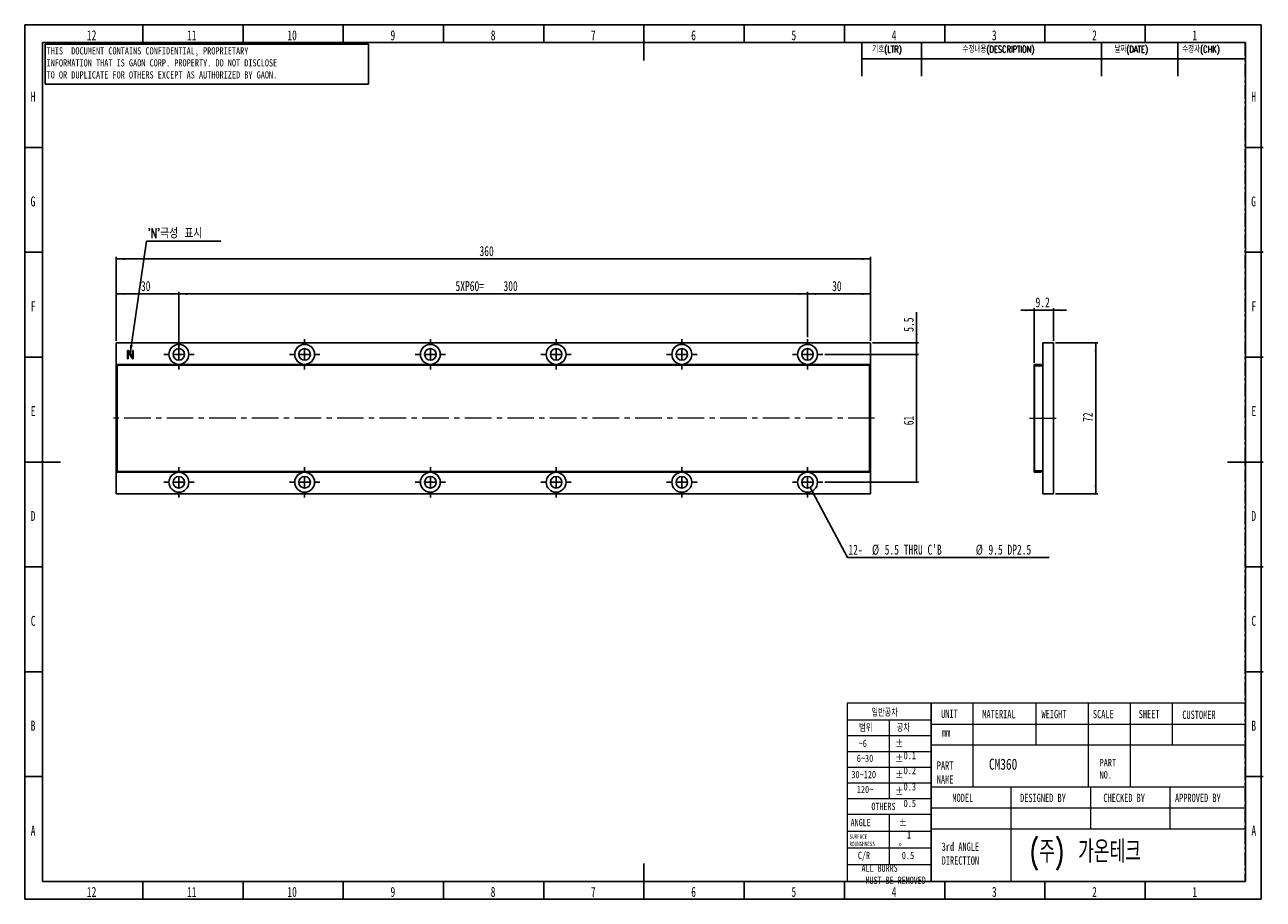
# Model space of a CAD drawing. Header units: millimetres. Extents: x 1 to 593, y 1 to 419.
import ezdxf

# ---------------------------------------------------------------- set-up
doc = ezdxf.new("R2010")
doc.units = ezdxf.units.MM
doc.linetypes.add('CENTER', pattern=[10.16, 6.35, -1.27, 1.27, -1.27])
doc.linetypes.add('CENTERX2', pattern=[20.32, 12.7, -2.54, 2.54, -2.54])
for name, color, linetype in [('CENTER_LINE', 1, 'CENTER'), ('DIM', 7, 'Continuous'), ('FORMAT', 7, 'Continuous')]:
    doc.layers.add(name, color=color, linetype=linetype)
doc.styles.add('SLDTEXTSTYLE0', font='TXT', dxfattribs={"width": 0.7})
doc.styles.add('SLDTEXTSTYLE1', font='TXT', dxfattribs={"width": 0.75})
doc.styles.add('SLDTEXTSTYLE2', font='TXT', dxfattribs={"width": 0.7, "bigfont": 'bigfont'})
doc.styles.add('SLDTEXTSTYLE3', font='TXT', dxfattribs={"width": 0.694444})
doc.dimstyles.new('SLDDIMSTYLE0', dxfattribs={"dimtxt": 5.45083, "dimasz": 4, "dimexe": 0, "dimexo": 0.0625, "dimgap": 1.362708, "dimtad": 1, "dimrnd": 1e-09, "dimzin": 12, "dimdsep": 46, "dimtxsty": 'SLDTEXTSTYLE0', "dimsah": 1, "dimcen": 0.09, "dimadec": 0, "dimazin": 3, "dimtfac": 1, "dimtofl": 0, "dimtmove": 0, "dimatfit": 3, "dimfxl": 0, "dimfrac": 2, "dimtolj": 1, "dimtzin": 12, "dimarcsym": 0})
doc.dimstyles.new('SLDDIMSTYLE1', dxfattribs={"dimtxt": 5.45083, "dimasz": 4, "dimexe": 0, "dimexo": 0.0625, "dimgap": 1.362708, "dimtad": 1, "dimrnd": 1e-09, "dimzin": 12, "dimdsep": 46, "dimtxsty": 'SLDTEXTSTYLE0', "dimsah": 1, "dimcen": 0.09, "dimadec": 0, "dimazin": 3, "dimtfac": 1, "dimtmove": 0, "dimatfit": 0, "dimfxl": 0, "dimfrac": 2, "dimtolj": 1, "dimtzin": 12, "dimarcsym": 0})
doc.dimstyles.new('SLDDIMSTYLE2', dxfattribs={"dimtxt": 0.18, "dimasz": 4, "dimexe": 0, "dimexo": 0.0625, "dimgap": 0, "dimtad": 0, "dimtih": 1, "dimtoh": 1, "dimdec": 0, "dimrnd": 1e-09, "dimzin": 0, "dimdsep": 46, "dimtxsty": 'Standard', "dimsah": 1, "dimcen": 0.09, "dimadec": 0, "dimazin": 0, "dimtfac": 4, "dimtdec": 0, "dimtofl": 0, "dimtmove": 0, "dimatfit": 3, "dimfxl": 0, "dimfrac": 2, "dimtolj": 1, "dimtzin": 0, "dimarcsym": 0})

# ---------------------------------------------------------------- blocks, each defined once
blk = doc.blocks.new('_D')
at = {"layer": 'DIM'}
for p, q in [((45.05, 267.82), (45.05, 291.15)), ((45.05, 290.15), (75.05, 290.15)), ((75.05, 262.32), (75.05, 291.15))]:
    blk.add_line(p, q, dxfattribs=at)
for points in [[(45.05, 290.15), (49.05, 289.65), (49.05, 290.65)], [(75.05, 290.15), (71.05, 290.65), (71.05, 289.65)]]:
    blk.add_solid(points, dxfattribs=at)
at = {"layer": 'DIM', "insert": (56.94, 296.29), "char_height": 4.762, "attachment_point": 1, "style": 'SLDTEXTSTYLE0'}
blk.add_mtext('30', dxfattribs=at)
blk = doc.blocks.new('_D_1')
at = {"layer": 'DIM'}
for p, q in [((45.05, 267.82), (45.05, 307.82)), ((405.05, 267.82), (405.05, 307.82)), ((45.05, 306.82), (405.05, 306.82))]:
    blk.add_line(p, q, dxfattribs=at)
for points in [[(45.05, 306.82), (49.05, 306.32), (49.05, 307.32)], [(405.05, 306.82), (401.05, 307.32), (401.05, 306.32)]]:
    blk.add_solid(points, dxfattribs=at)
at = {"layer": 'DIM', "insert": (218.49, 312.96), "char_height": 4.762, "attachment_point": 1, "style": 'SLDTEXTSTYLE0'}
blk.add_mtext('360', dxfattribs=at)
blk = doc.blocks.new('_D_2')
at = {"layer": 'DIM'}
for p, q in [((75.05, 269.57), (75.05, 291.15)), ((75.05, 290.15), (375.05, 290.15)), ((375.05, 269.57), (375.05, 291.15))]:
    blk.add_line(p, q, dxfattribs=at)
for points in [[(75.05, 290.15), (79.05, 289.65), (79.05, 290.65)], [(375.05, 290.15), (371.05, 290.65), (371.05, 289.65)]]:
    blk.add_solid(points, dxfattribs=at)
at = {"layer": 'DIM', "char_height": 4.762, "attachment_point": 1, "style": 'SLDTEXTSTYLE0'}
for s, insert in [('5XP60=', (207.04, 296.29)), ('300', (229.94, 296.29))]:
    blk.add_mtext(s, dxfattribs=dict(at, insert=insert))
blk = doc.blocks.new('_D_3')
at = {"layer": 'DIM'}
for p, q in [((375.05, 269.57), (375.05, 291.15)), ((375.05, 290.15), (405.05, 290.15)), ((405.05, 267.82), (405.05, 291.15))]:
    blk.add_line(p, q, dxfattribs=at)
for points in [[(375.05, 290.15), (379.05, 289.65), (379.05, 290.65)], [(405.05, 290.15), (401.05, 290.65), (401.05, 289.65)]]:
    blk.add_solid(points, dxfattribs=at)
at = {"layer": 'DIM', "insert": (386.77, 296.29), "char_height": 4.762, "attachment_point": 1, "style": 'SLDTEXTSTYLE0'}
blk.add_mtext('30', dxfattribs=at)
blk = doc.blocks.new('_D_4')
at = {"layer": 'DIM'}
for p, q in [((383.3, 261.32), (428.05, 261.32)), ((427.05, 261.32), (427.05, 200.32)), ((383.3, 200.32), (428.05, 200.32))]:
    blk.add_line(p, q, dxfattribs=at)
for points in [[(427.05, 261.32), (426.55, 257.32), (427.55, 257.32)], [(427.05, 200.32), (427.55, 204.32), (426.55, 204.32)]]:
    blk.add_solid(points, dxfattribs=at)
at = {"layer": 'DIM', "insert": (420.91, 227.52), "char_height": 4.762, "attachment_point": 1, "rotation": 90, "style": 'SLDTEXTSTYLE0'}
blk.add_mtext('61', dxfattribs=at)
blk = doc.blocks.new('_D_5')
at = {"layer": 'DIM'}
for p, q in [((427.05, 266.82), (427.05, 281.53)), ((406.05, 266.82), (428.05, 266.82)), ((427.05, 261.32), (427.05, 266.82)), ((383.3, 261.32), (428.05, 261.32)), ((427.05, 261.32), (427.05, 254.97))]:
    blk.add_line(p, q, dxfattribs=at)
for points in [[(427.05, 266.82), (427.55, 270.82), (426.55, 270.82)], [(427.05, 261.32), (426.55, 257.32), (427.55, 257.32)]]:
    blk.add_solid(points, dxfattribs=at)
at = {"layer": 'DIM', "insert": (420.91, 272.12), "char_height": 4.762, "attachment_point": 1, "rotation": 90, "style": 'SLDTEXTSTYLE0'}
blk.add_mtext('5.5', dxfattribs=at)
blk = doc.blocks.new('SW_NOTE_0')
at = {"layer": 'DIM', "color": 0}
blk.add_line((96.23, 0), (0, 0), dxfattribs=at)
at = {"layer": 'DIM', "color": 0, "attachment_point": 1, "style": 'SLDTEXTSTYLE0'}
for s, insert, char_height in [('12-', (0.47, 6.15), 4.762), ('%%c', (11.72, 6.15), 4.762), ("5.5 THRU C'B", (17.76, 6.15), 4.7625), ('%%c', (61.25, 6.15), 4.762), ('9.5 DP2.5', (67.28, 6.15), 4.762)]:
    blk.add_mtext(s, dxfattribs=dict(at, insert=insert, char_height=char_height))
blk = doc.blocks.new('SW_NOTE_0_1')
at = {"layer": 'DIM', "color": 0}
blk.add_line((35.43, 0), (0, 0), dxfattribs=at)
at = {"layer": 'DIM', "color": 0, "insert": (0.44, 6.19), "char_height": 4.762, "attachment_point": 1, "style": 'SLDTEXTSTYLE2'}
blk.add_mtext("'N'극성 표시", dxfattribs=at)
blk = doc.blocks.new('SW_CENTERMARKSYMBOL_0')
at = {"layer": 'DIM', "color": 0}
for p, q in [((-60, 5), (-60, 7.25)), ((0, 5), (0, 7.25)), ((60, 5), (60, 7.25)), ((120, 5), (120, 7.25)), ((180, 5), (180, 7.25)), ((240, 5), (240, 7.25)), ((-65, 0), (-67.25, 0)), ((-60, 0), (-62.5, 0)), ((-60, 0), (-60, 2.5)), ((-60, 0), (-60, -2.5)), ((-60, 0), (-57.5, 0)), ((-55, 0), (-52.75, 0)), ((-5, 0), (-7.25, 0)), ((0, 0), (-2.5, 0)), ((0, 0), (0, 2.5)), ((0, 0), (0, -2.5)), ((0, 0), (2.5, 0)), ((5, 0), (7.25, 0)), ((55, 0), (52.75, 0)), ((60, 0), (57.5, 0)), ((60, 0), (60, 2.5)), ((60, 0), (60, -2.5)), ((60, 0), (62.5, 0)), ((65, 0), (67.25, 0)), ((115, 0), (112.75, 0)), ((120, 0), (117.5, 0)), ((120, 0), (120, 2.5)), ((120, 0), (120, -2.5)), ((120, 0), (122.5, 0)), ((125, 0), (127.25, 0)), ((175, 0), (172.75, 0)), ((180, 0), (177.5, 0)), ((180, 0), (180, 2.5)), ((180, 0), (180, -2.5)), ((180, 0), (182.5, 0)), ((185, 0), (187.25, 0)), ((235, 0), (232.75, 0)), ((240, 0), (237.5, 0)), ((240, 0), (240, 2.5)), ((240, 0), (240, -2.5)), ((240, 0), (242.5, 0)), ((245, 0), (247.25, 0)), ((-60, -5), (-60, -7.25)), ((0, -5), (0, -7.25)), ((60, -5), (60, -7.25)), ((120, -5), (120, -7.25)), ((180, -5), (180, -7.25)), ((240, -5), (240, -7.25))]:
    blk.add_line(p, q, dxfattribs=at)
blk = doc.blocks.new('SW_CENTERMARKSYMBOL_1')
at = {"layer": 'DIM', "color": 0}
for p, q in [((-60, 5), (-60, 7.25)), ((0, 5), (0, 7.25)), ((60, 5), (60, 7.25)), ((120, 5), (120, 7.25)), ((180, 5), (180, 7.25)), ((240, 5), (240, 7.25)), ((-65, 0), (-67.25, 0)), ((-60, 0), (-62.5, 0)), ((-60, 0), (-60, 2.5)), ((-60, 0), (-60, -2.5)), ((-60, 0), (-57.5, 0)), ((-55, 0), (-52.75, 0)), ((-5, 0), (-7.25, 0)), ((0, 0), (-2.5, 0)), ((0, 0), (0, 2.5)), ((0, 0), (0, -2.5)), ((0, 0), (2.5, 0)), ((5, 0), (7.25, 0)), ((55, 0), (52.75, 0)), ((60, 0), (57.5, 0)), ((60, 0), (60, 2.5)), ((60, 0), (60, -2.5)), ((60, 0), (62.5, 0)), ((65, 0), (67.25, 0)), ((115, 0), (112.75, 0)), ((120, 0), (117.5, 0)), ((120, 0), (120, 2.5)), ((120, 0), (120, -2.5)), ((120, 0), (122.5, 0)), ((125, 0), (127.25, 0)), ((175, 0), (172.75, 0)), ((180, 0), (177.5, 0)), ((180, 0), (180, 2.5)), ((180, 0), (180, -2.5)), ((180, 0), (182.5, 0)), ((185, 0), (187.25, 0)), ((235, 0), (232.75, 0)), ((240, 0), (237.5, 0)), ((240, 0), (240, 2.5)), ((240, 0), (240, -2.5)), ((240, 0), (242.5, 0)), ((245, 0), (247.25, 0)), ((-60, -5), (-60, -7.25)), ((0, -5), (0, -7.25)), ((60, -5), (60, -7.25)), ((120, -5), (120, -7.25)), ((180, -5), (180, -7.25)), ((240, -5), (240, -7.25))]:
    blk.add_line(p, q, dxfattribs=at)
blk = doc.blocks.new('SW_CENTERMARKSYMBOL_2')
at = {"layer": 'DIM', "color": 0}
for p, q in [((-60, 5), (-60, 7.25)), ((0, 5), (0, 7.25)), ((0, 5), (0, 7.25)), ((60, 5), (60, 7.25)), ((120, 5), (120, 7.25)), ((180, 5), (180, 7.25)), ((240, 5), (240, 7.25)), ((-65, 0), (-67.25, 0)), ((-60, 0), (-62.5, 0)), ((-60, 0), (-60, 2.5)), ((-60, 0), (-60, -2.5)), ((-60, 0), (-57.5, 0)), ((-55, 0), (-52.75, 0)), ((-5, 0), (-7.25, 0)), ((-5, 0), (-7.25, 0)), ((0, 0), (-2.5, 0)), ((0, 0), (-2.5, 0)), ((0, 0), (0, 2.5)), ((0, 0), (0, 2.5)), ((0, 0), (0, -2.5)), ((0, 0), (2.5, 0)), ((0, 0), (0, -2.5)), ((0, 0), (2.5, 0)), ((5, 0), (7.25, 0)), ((5, 0), (7.25, 0)), ((55, 0), (52.75, 0)), ((60, 0), (57.5, 0)), ((60, 0), (60, 2.5)), ((60, 0), (60, -2.5)), ((60, 0), (62.5, 0)), ((65, 0), (67.25, 0)), ((115, 0), (112.75, 0)), ((120, 0), (117.5, 0)), ((120, 0), (120, 2.5)), ((120, 0), (120, -2.5)), ((120, 0), (122.5, 0)), ((125, 0), (127.25, 0)), ((175, 0), (172.75, 0)), ((180, 0), (177.5, 0)), ((180, 0), (180, 2.5)), ((180, 0), (180, -2.5)), ((180, 0), (182.5, 0)), ((185, 0), (187.25, 0)), ((235, 0), (232.75, 0)), ((240, 0), (237.5, 0)), ((240, 0), (240, 2.5)), ((240, 0), (240, -2.5)), ((240, 0), (242.5, 0)), ((245, 0), (247.25, 0)), ((-60, -5), (-60, -7.25)), ((0, -5), (0, -7.25)), ((0, -5), (0, -7.25)), ((60, -5), (60, -7.25)), ((120, -5), (120, -7.25)), ((180, -5), (180, -7.25)), ((240, -5), (240, -7.25))]:
    blk.add_line(p, q, dxfattribs=at)
blk = doc.blocks.new('SW_CENTERMARKSYMBOL_3')
at = {"layer": 'DIM', "color": 0}
for p, q in [((-60, 5), (-60, 7.25)), ((0, 5), (0, 7.25)), ((0, 5), (0, 7.25)), ((60, 5), (60, 7.25)), ((120, 5), (120, 7.25)), ((180, 5), (180, 7.25)), ((240, 5), (240, 7.25)), ((-65, 0), (-67.25, 0)), ((-60, 0), (-62.5, 0)), ((-60, 0), (-60, 2.5)), ((-60, 0), (-60, -2.5)), ((-60, 0), (-57.5, 0)), ((-55, 0), (-52.75, 0)), ((-5, 0), (-7.25, 0)), ((-5, 0), (-7.25, 0)), ((0, 0), (-2.5, 0)), ((0, 0), (-2.5, 0)), ((0, 0), (0, 2.5)), ((0, 0), (0, 2.5)), ((0, 0), (0, -2.5)), ((0, 0), (2.5, 0)), ((0, 0), (0, -2.5)), ((0, 0), (2.5, 0)), ((5, 0), (7.25, 0)), ((5, 0), (7.25, 0)), ((55, 0), (52.75, 0)), ((60, 0), (57.5, 0)), ((60, 0), (60, 2.5)), ((60, 0), (60, -2.5)), ((60, 0), (62.5, 0)), ((65, 0), (67.25, 0)), ((115, 0), (112.75, 0)), ((120, 0), (117.5, 0)), ((120, 0), (120, 2.5)), ((120, 0), (120, -2.5)), ((120, 0), (122.5, 0)), ((125, 0), (127.25, 0)), ((175, 0), (172.75, 0)), ((180, 0), (177.5, 0)), ((180, 0), (180, 2.5)), ((180, 0), (180, -2.5)), ((180, 0), (182.5, 0)), ((185, 0), (187.25, 0)), ((235, 0), (232.75, 0)), ((240, 0), (237.5, 0)), ((240, 0), (240, 2.5)), ((240, 0), (240, -2.5)), ((240, 0), (242.5, 0)), ((245, 0), (247.25, 0)), ((-60, -5), (-60, -7.25)), ((0, -5), (0, -7.25)), ((0, -5), (0, -7.25)), ((60, -5), (60, -7.25)), ((120, -5), (120, -7.25)), ((180, -5), (180, -7.25)), ((240, -5), (240, -7.25))]:
    blk.add_line(p, q, dxfattribs=at)
blk = doc.blocks.new('_D_6')
at = {"layer": 'DIM'}
for p, q in [((483.14, 282.38), (476.79, 282.38)), ((483.14, 257.22), (483.14, 283.38)), ((492.34, 282.38), (483.14, 282.38)), ((492.34, 267.82), (492.34, 283.38)), ((492.34, 282.38), (498.69, 282.38))]:
    blk.add_line(p, q, dxfattribs=at)
for points in [[(483.14, 282.38), (479.14, 282.88), (479.14, 281.88)], [(492.34, 282.38), (496.34, 281.88), (496.34, 282.88)]]:
    blk.add_solid(points, dxfattribs=at)
at = {"layer": 'DIM', "insert": (483.86, 288.52), "char_height": 4.762, "attachment_point": 1, "style": 'SLDTEXTSTYLE0'}
blk.add_mtext('9.2', dxfattribs=at)
blk = doc.blocks.new('_D_7')
at = {"layer": 'DIM'}
for p, q in [((493.34, 266.82), (513.55, 266.82)), ((512.55, 194.82), (512.55, 266.82)), ((493.34, 194.82), (513.55, 194.82))]:
    blk.add_line(p, q, dxfattribs=at)
for points in [[(512.55, 266.82), (512.05, 262.82), (513.05, 262.82)], [(512.55, 194.82), (513.05, 198.82), (512.05, 198.82)]]:
    blk.add_solid(points, dxfattribs=at)
at = {"layer": 'DIM', "insert": (506.41, 229.1), "char_height": 4.762, "attachment_point": 1, "rotation": 90, "style": 'SLDTEXTSTYLE0'}
blk.add_mtext('72', dxfattribs=at)

msp = doc.modelspace()

# ---------------------------------------------------------------- linework, layer by layer
at = {"color": 7, "linetype": 'Continuous', "lineweight": 25}
for p, q in [((57.833, 410), (57.833, 418.5)), ((105.667, 410), (105.667, 418.5)), ((153.5, 410), (153.5, 418.5)), ((201.333, 410), (201.333, 418.5)), ((249.167, 410), (249.167, 418.5)), ((297, 418.501), (297, 401.499)), ((344.833, 410), (344.833, 418.5)), ((392.667, 410), (392.667, 418.5)), ((440.5, 410), (440.5, 418.5)), ((488.333, 410), (488.333, 418.5)), ((536.167, 410), (536.167, 418.5)), ((10, 10), (10, 410)), ((10, 410), (584, 410)), ((584, 410), (584, 10)), ((10, 360), (1.5, 360)), ((584, 360), (592.5, 360)), ((10, 310), (1.5, 310)), ((584, 310), (592.5, 310)), ((45.053, 266.825), (45.053, 194.825)), ((405.053, 266.825), (45.053, 266.825)), ((405.053, 194.825), (405.053, 266.825)), ((487.344, 266.825), (492.344, 266.825)), ((487.344, 194.825), (487.344, 266.825)), ((492.344, 194.825), (492.344, 266.825)), ((50.547, 263.019), (50.547, 259.413)), ((50.892, 259.398), (50.892, 262.633)), ((50.892, 262.633), (52.621, 259.721)), ((51.139, 262.857), (50.956, 263.117)), ((52.917, 259.815), (51.139, 262.857)), ((52.917, 263.086), (52.917, 259.815)), ((53.263, 259.44), (53.263, 263.086)), ((10, 260), (1.5, 260)), ((404.553, 256.525), (45.553, 256.525)), ((45.553, 256.525), (45.553, 256.225)), ((404.553, 256.225), (45.553, 256.225)), ((45.553, 256.225), (45.553, 205.425)), ((52.621, 259.721), (52.915, 259.294)), ((404.553, 256.525), (404.553, 256.225)), ((404.553, 256.225), (404.553, 205.425)), ((483.344, 256.225), (483.144, 256.225)), ((483.144, 256.225), (483.144, 205.425)), ((483.344, 256.225), (483.344, 205.425)), ((483.344, 255.825), (487.344, 255.825)), ((483.444, 256.525), (483.444, 256.325)), ((486.544, 256.525), (483.444, 256.525)), ((486.544, 256.325), (483.444, 256.325)), ((486.544, 256.325), (486.544, 256.525)), ((584, 260), (592.5, 260)), ((1.499, 210), (18.501, 210)), ((592.501, 210), (575.499, 210)), ((404.553, 205.425), (45.553, 205.425)), ((45.553, 205.425), (45.553, 205.125)), ((404.553, 205.125), (45.553, 205.125)), ((404.553, 205.425), (404.553, 205.125)), ((483.144, 205.425), (483.344, 205.425)), ((483.344, 205.825), (487.344, 205.825)), ((483.444, 205.325), (483.444, 205.125)), ((483.444, 205.325), (486.544, 205.325)), ((483.444, 205.125), (486.544, 205.125)), ((486.544, 205.125), (486.544, 205.325)), ((45.053, 194.825), (405.053, 194.825)), ((487.344, 194.825), (492.344, 194.825)), ((10, 160), (1.5, 160)), ((584, 160), (592.5, 160)), ((10, 110), (1.5, 110)), ((584, 110), (592.5, 110)), ((10, 60), (1.5, 60)), ((584, 60), (592.5, 60)), ((297, 1.499), (297, 18.501)), ((584, 10), (10, 10)), ((57.833, 10), (57.833, 1.5)), ((105.667, 10), (105.667, 1.5)), ((153.5, 10), (153.5, 1.5)), ((201.333, 10), (201.333, 1.5)), ((249.167, 10), (249.167, 1.5)), ((344.833, 10), (344.833, 1.5)), ((392.667, 10), (392.667, 1.5)), ((440.5, 10), (440.5, 1.5)), ((488.333, 10), (488.333, 1.5)), ((536.167, 10), (536.167, 1.5))]:
    msp.add_line(p, q, dxfattribs=at)
at = {"color": 7, "linetype": 'Continuous', "lineweight": 18}
for p, q in [((434, 95), (394, 95)), ((394, 95), (394, 10)), ((583.884, 95), (434, 95)), ((434, 95), (434, 10)), ((434, 10), (434, 95)), ((454, 95), (454, 75)), ((484, 95), (484, 75)), ((509, 95), (509, 75)), ((529, 95), (529, 75)), ((549, 95), (549, 75)), ((583.884, 95), (583.884, 10)), ((394, 87), (434, 87)), ((414, 87), (414, 49.5)), ((434, 85), (583.972, 85)), ((394, 79.5), (434, 79.5)), ((394, 72), (434, 72)), ((583.972, 75), (434, 75)), ((454, 75), (454, 55)), ((509, 75), (509, 55)), ((529, 75), (529, 55)), ((394, 64.5), (434, 64.5)), ((394, 57), (434, 57)), ((584, 55), (434, 55)), ((472, 55), (472, 45)), ((510, 55), (510, 45)), ((548, 55), (548, 45)), ((394, 49.5), (434, 49.5)), ((394, 42), (434, 42)), ((414, 42), (414, 18)), ((434, 45), (583.884, 45)), ((472, 45), (472, 10)), ((510, 45), (510, 35)), ((548, 45), (548, 35)), ((394, 34), (434, 34)), ((434, 35), (583.884, 35)), ((394, 26), (434, 26)), ((394, 18), (434, 18)), ((394, 10), (434, 10)), ((583.884, 10), (434, 10))]:
    msp.add_line(p, q, dxfattribs=at)
at = {"color": 7, "linetype": 'Continuous', "lineweight": 25}
for centre, radius in [((75.053, 261.325), 4.75), ((135.053, 261.325), 4.75), ((195.053, 261.325), 4.75), ((255.053, 261.325), 4.75), ((315.053, 261.325), 4.75), ((375.053, 261.325), 4.75), ((75.053, 261.325), 2.75), ((135.053, 261.325), 2.75), ((195.053, 261.325), 2.75), ((255.053, 261.325), 2.75), ((315.053, 261.325), 2.75), ((375.053, 261.325), 2.75), ((75.053, 200.325), 4.75), ((75.053, 200.325), 2.75), ((135.053, 200.325), 4.75), ((135.053, 200.325), 2.75), ((195.053, 200.325), 4.75), ((195.053, 200.325), 2.75), ((255.053, 200.325), 4.75), ((255.053, 200.325), 2.75), ((315.053, 200.325), 4.75), ((315.053, 200.325), 2.75), ((375.053, 200.325), 4.75), ((375.053, 200.325), 2.75)]:
    msp.add_circle(centre, radius, dxfattribs=at)
for centre, radius, start, end in [((483.444, 256.225), 0.3, 90, 180), ((483.444, 256.225), 0.1, 90, 180), ((483.444, 205.425), 0.3, 180, 270), ((483.444, 205.425), 0.1, 180, 270)]:
    msp.add_arc(centre, radius, start, end, dxfattribs=at)
for points, knots in [([(50.708, 263.226), (50.681, 263.22), (50.628, 263.206), (50.555, 263.134), (50.55, 263.062), (50.547, 263.019)], [0, 0, 0, 0, 0.2810917, 0.5607013, 1, 1, 1, 1]), ([(50.956, 263.117), (50.94, 263.138), (50.907, 263.181), (50.821, 263.23), (50.751, 263.228), (50.708, 263.226)], [0, 0, 0, 0, 0.2805767, 0.5611951, 1, 1, 1, 1]), ([(52.966, 263.195), (52.95, 263.178), (52.921, 263.147), (52.918, 263.104), (52.917, 263.086)], [0, 0, 0, 0, 0.5587208, 1, 1, 1, 1]), ([(53.087, 263.226), (53.063, 263.225), (53.021, 263.223), (52.983, 263.204), (52.966, 263.195)], [0, 0, 0, 0, 0.5593419, 1, 1, 1, 1]), ([(53.208, 263.19), (53.187, 263.202), (53.149, 263.223), (53.106, 263.225), (53.087, 263.226)], [0, 0, 0, 0, 0.5579699, 1, 1, 1, 1]), ([(53.263, 263.086), (53.26, 263.109), (53.255, 263.152), (53.222, 263.178), (53.208, 263.19)], [0, 0, 0, 0, 0.5589026, 1, 1, 1, 1]), ([(50.547, 259.413), (50.548, 259.385), (50.552, 259.335), (50.582, 259.295), (50.596, 259.278)], [0, 0, 0, 0, 0.5599978, 1, 1, 1, 1]), ([(50.596, 259.278), (50.616, 259.262), (50.652, 259.235), (50.697, 259.229), (50.716, 259.226)], [0, 0, 0, 0, 0.5590881, 1, 1, 1, 1]), ([(50.716, 259.226), (50.74, 259.227), (50.783, 259.229), (50.821, 259.249), (50.837, 259.258)], [0, 0, 0, 0, 0.5593131, 1, 1, 1, 1]), ([(50.837, 259.258), (50.856, 259.281), (50.888, 259.323), (50.891, 259.375), (50.892, 259.398)], [0, 0, 0, 0, 0.5589088, 1, 1, 1, 1]), ([(52.915, 259.294), (52.929, 259.277), (52.957, 259.244), (53.032, 259.216), (53.087, 259.222), (53.121, 259.226)], [0, 0, 0, 0, 0.2798111, 0.560678, 1, 1, 1, 1]), ([(53.121, 259.226), (53.145, 259.235), (53.195, 259.252), (53.255, 259.331), (53.26, 259.399), (53.263, 259.44)], [0, 0, 0, 0, 0.2805448, 0.5604064, 1, 1, 1, 1])]:
    msp.add_open_spline(points, degree=3, knots=knots, dxfattribs=at)
at = {"layer": 'CENTER_LINE'}
for p, q in [((13.577, 410), (583.884, 410)), ((583.884, 410), (583.884, 10)), ((13.577, 10), (583.884, 10))]:
    msp.add_line(p, q, dxfattribs=at)
at = {"layer": 'DIM'}
for p, q in [((11.158, 409.296), (165.544, 409.296)), ((11.158, 409.296), (11.158, 390.12)), ((165.544, 409.296), (165.544, 390.12)), ((400.884, 410), (400.884, 393.95)), ((429.384, 410), (429.384, 393.95)), ((515.322, 409.905), (515.322, 393.95)), ((551.78, 410), (551.78, 393.95)), ((400.884, 402.2), (583.884, 402.2)), ((11.158, 390.12), (165.544, 390.12))]:
    msp.add_line(p, q, dxfattribs=at)
at = {"layer": 'DIM', "linetype": 'CENTERX2', "lineweight": 18}
for p, q in [((407.053, 230.825), (43.053, 230.825)), ((480.995, 230.825), (494.344, 230.825))]:
    msp.add_line(p, q, dxfattribs=at)
at = {"layer": 'FORMAT'}
for p, q in [((1.5, 418.5), (591.5, 418.5)), ((1.5, 418.5), (1.5, 1.5)), ((591.5, 418.5), (591.5, 1.5)), ((1.5, 1.5), (591.5, 1.5))]:
    msp.add_line(p, q, dxfattribs=at)

# ---------------------------------------------------------------- block references
at = {"layer": 'DIM'}
for name, p in [('SW_NOTE_0_1', (59.654, 315.265)), ('SW_CENTERMARKSYMBOL_0', (135.053, 261.325)), ('SW_CENTERMARKSYMBOL_2', (135.053, 261.325)), ('SW_CENTERMARKSYMBOL_1', (135.053, 200.325)), ('SW_CENTERMARKSYMBOL_3', (135.053, 200.325)), ('SW_NOTE_0', (394.096, 164.434))]:
    msp.add_blockref(name, p, dxfattribs=at)

# ---------------------------------------------------------------- texts
at = {"color": 7, "linetype": 'Continuous', "lineweight": 0}
for s, insert, char_height, attachment_point, style in [('12', (33.4, 415.879), 4.7625, 2, 'SLDTEXTSTYLE0'), ('11', (81.233, 415.879), 4.7625, 2, 'SLDTEXTSTYLE0'), ('10', (129.066, 415.879), 4.7625, 2, 'SLDTEXTSTYLE0'), ('9', (177.158, 415.879), 4.762, 2, 'SLDTEXTSTYLE0'), ('8', (224.991, 415.879), 4.762, 2, 'SLDTEXTSTYLE0'), ('7', (272.825, 415.879), 4.762, 2, 'SLDTEXTSTYLE0'), ('6', (320.658, 415.879), 4.762, 2, 'SLDTEXTSTYLE0'), ('5', (368.491, 415.879), 4.762, 2, 'SLDTEXTSTYLE0'), ('4', (416.325, 415.879), 4.762, 2, 'SLDTEXTSTYLE0'), ('3', (464.158, 415.879), 4.762, 2, 'SLDTEXTSTYLE0'), ('2', (511.991, 415.879), 4.762, 2, 'SLDTEXTSTYLE0'), ('1', (559.825, 415.879), 4.762, 2, 'SLDTEXTSTYLE0'), ('H', (5.44, 386.629), 4.762, 2, 'SLDTEXTSTYLE0'), ('H', (587.94, 386.629), 4.762, 2, 'SLDTEXTSTYLE0'), ('G', (5.391, 336.629), 4.762, 2, 'SLDTEXTSTYLE0'), ('G', (587.891, 336.629), 4.762, 2, 'SLDTEXTSTYLE0'), ('F', (5.495, 286.629), 4.762, 2, 'SLDTEXTSTYLE0'), ('F', (587.995, 286.629), 4.762, 2, 'SLDTEXTSTYLE0'), ('E', (5.477, 236.629), 4.762, 2, 'SLDTEXTSTYLE0'), ('E', (587.977, 236.629), 4.762, 2, 'SLDTEXTSTYLE0'), ('D', (5.466, 186.629), 4.762, 2, 'SLDTEXTSTYLE0'), ('D', (587.966, 186.629), 4.762, 2, 'SLDTEXTSTYLE0'), ('C', (5.479, 136.629), 4.762, 2, 'SLDTEXTSTYLE0'), ('C', (587.979, 136.629), 4.762, 2, 'SLDTEXTSTYLE0'), ('일반공차', (405.526, 92.147), 3.5, 1, 'SLDTEXTSTYLE2'), ('UNIT', (438.791, 91.959), 3.9687, 1, 'SLDTEXTSTYLE0'), ('MATERIAL', (458.46, 91.77), 3.9687, 1, 'SLDTEXTSTYLE0'), ('WEIGHT', (486.7, 91.77), 3.9687, 1, 'SLDTEXTSTYLE0'), ('SCALE', (511.232, 91.77), 3.9687, 1, 'SLDTEXTSTYLE0'), ('SHEET', (533.106, 91.77), 3.9687, 1, 'SLDTEXTSTYLE0'), ('CUSTOMER', (553.885, 91.445), 3.9687, 1, 'SLDTEXTSTYLE0'), ('B', (5.463, 86.629), 4.762, 2, 'SLDTEXTSTYLE0'), ('범위', (399.674, 84.895), 3.5, 1, 'SLDTEXTSTYLE2'), ('공차', (417.635, 84.895), 3.5, 1, 'SLDTEXTSTYLE2'), ('B', (587.963, 86.629), 4.762, 2, 'SLDTEXTSTYLE0'), ('~6', (399.413, 77.596), 3.5, 1, 'SLDTEXTSTYLE1'), ('%%p^J  0.1', (416.897, 77.596), 3.5, 1, 'SLDTEXTSTYLE3'), ('mm', (439.192, 83.016), 3.9687, 1, 'SLDTEXTSTYLE0'), ('6~30', (398.542, 70.458), 3.5, 1, 'SLDTEXTSTYLE1'), ('%%p^J  0.2', (416.897, 70.458), 3.5, 1, 'SLDTEXTSTYLE3'), ('PART^JNAME', (436.721, 67.208), 3.9687, 1, 'SLDTEXTSTYLE0'), ('CM360', (461.621, 68.543), 5.2917, 1, 'SLDTEXTSTYLE1'), ('PART^JNO.', (514.421, 68.37), 3.5, 1, 'SLDTEXTSTYLE1'), ('30~120', (395.956, 62.706), 3.5, 1, 'SLDTEXTSTYLE1'), ('%%p^J  0.3', (416.897, 62.706), 3.5, 1, 'SLDTEXTSTYLE3'), ('120~', (398.542, 55.608), 3.5, 1, 'SLDTEXTSTYLE1'), ('%%p^J  0.5', (416.897, 54.789), 3.5, 1, 'SLDTEXTSTYLE3'), ('OTHERS', (405.526, 47.497), 3.5, 1, 'SLDTEXTSTYLE0'), ('MODEL', (444.168, 51.802), 3.9687, 1, 'SLDTEXTSTYLE0'), ('DESIGNED BY', (476.478, 51.802), 3.96875, 1, 'SLDTEXTSTYLE0'), ('CHECKED BY', (516.218, 51.802), 3.9687, 1, 'SLDTEXTSTYLE0'), ('APPROVED BY', (550.382, 51.802), 3.96875, 1, 'SLDTEXTSTYLE0'), ('A', (5.485, 36.629), 4.762, 2, 'SLDTEXTSTYLE0'), ('ANGLE', (395.605, 39.807), 3.5, 1, 'SLDTEXTSTYLE0'), ('%%p^J  1^J%%d', (418.553, 39.781), 3.5, 1, 'SLDTEXTSTYLE1'), ('A', (587.985, 36.629), 4.762, 2, 'SLDTEXTSTYLE0'), ('SURFACE^JROUNGHNESS', (395.072, 32.455), 2.11667, 1, 'SLDTEXTSTYLE0'), ('(주) 가온테크', (481.188, 29.519), 10.5833, 1, 'SLDTEXTSTYLE2'), ('C/R', (399.086, 24.136), 3.5, 1, 'SLDTEXTSTYLE0'), ('0.5', (420.035, 24.111), 3.5, 1, 'SLDTEXTSTYLE1'), ('3rd ANGLE^JDIRECTION', (439.047, 28.534), 3.96875, 1, 'SLDTEXTSTYLE0'), ('ALL BURRS^J MUST BE REMOVED', (400.802, 18.082), 3.5, 1, 'SLDTEXTSTYLE0'), ('12', (33.4, 7.379), 4.7625, 2, 'SLDTEXTSTYLE0'), ('11', (81.233, 7.379), 4.7625, 2, 'SLDTEXTSTYLE0'), ('10', (129.066, 7.379), 4.7625, 2, 'SLDTEXTSTYLE0'), ('9', (177.158, 7.379), 4.762, 2, 'SLDTEXTSTYLE0'), ('8', (224.991, 7.379), 4.762, 2, 'SLDTEXTSTYLE0'), ('7', (272.825, 7.379), 4.762, 2, 'SLDTEXTSTYLE0'), ('6', (320.658, 7.379), 4.762, 2, 'SLDTEXTSTYLE0'), ('5', (368.491, 7.379), 4.762, 2, 'SLDTEXTSTYLE0'), ('4', (416.325, 7.379), 4.762, 2, 'SLDTEXTSTYLE0'), ('3', (464.158, 7.379), 4.762, 2, 'SLDTEXTSTYLE0'), ('2', (511.991, 7.379), 4.762, 2, 'SLDTEXTSTYLE0'), ('1', (559.825, 7.379), 4.762, 2, 'SLDTEXTSTYLE0')]:
    msp.add_mtext(s, dxfattribs=dict(at, insert=insert, char_height=char_height, attachment_point=attachment_point, style=style))
at = {"layer": 'DIM', "attachment_point": 1}
for s, insert, char_height, style in [('THIS  DOCUMENT CONTAINS CONFIDENTIAL, PROPRIETARY ^JINFORMATION THAT IS GAON CORP. PROPERTY. DO NOT DISCLOSE ^JTO OR DUPLICATE FOR OTHERS EXCEPT AS AUTHORIZED BY GAON.', (11.906, 407.791), 3.439583, 'SLDTEXTSTYLE0'), ('기호(LTR)', (405.92, 408.389), 3.175, 'SLDTEXTSTYLE2'), ('수정내용(DESCRIPTION)', (448.986, 408.389), 3.175, 'SLDTEXTSTYLE2'), ('날짜(DATE)', (521.483, 408.389), 3.175, 'SLDTEXTSTYLE2'), ('수정자(CHK)', (553.826, 408.389), 3.175, 'SLDTEXTSTYLE2')]:
    msp.add_mtext(s, dxfattribs=dict(at, insert=insert, char_height=char_height, style=style))

# ---------------------------------------------------------------- dimensions: what is measured, and where the dimension line sits
at = {"layer": 'DIM'}
for base, p1, p2, dimstyle, picture, middle in [((405.053, 306.825), (45.053, 266.825), (405.053, 266.825), 'SLDDIMSTYLE0', '_D_1', (223.952, 306.825)), ((75.053, 290.155), (45.053, 266.825), (75.053, 261.325), 'SLDDIMSTYLE0', '_D', (60.584, 290.155)), ((405.053, 290.155), (375.053, 268.575), (405.053, 266.825), 'SLDDIMSTYLE0', '_D_3', (390.408, 290.155)), ((483.144, 282.381), (492.344, 266.825), (483.144, 256.225), 'SLDDIMSTYLE1', '_D_6', (488.561, 282.381))]:
    dim = msp.add_linear_dim(base=base, p1=p1, p2=p2, dimstyle=dimstyle, dxfattribs=at)
    dim.commit()
    dim.dimension.update_dxf_attribs({"geometry": picture, "text_midpoint": middle, "dimtype": 160})
dim = msp.add_linear_dim(base=(375.053, 290.155), p1=(75.053, 268.575), p2=(375.053, 268.575), text='5XP60=<>', dimstyle='SLDDIMSTYLE0', dxfattribs=at)
dim.commit()
dim.dimension.update_dxf_attribs({"geometry": '_D_2', "text_midpoint": (223.952, 290.155), "dimtype": 160})
for base, p1, p2, dimstyle, picture, middle in [((427.053, 266.825), (382.303, 261.325), (405.053, 266.825), 'SLDDIMSTYLE1', '_D_5', (427.053, 276.825)), ((512.548, 266.825), (492.344, 194.825), (492.344, 266.825), 'SLDDIMSTYLE0', '_D_7', (512.548, 232.742)), ((427.053, 200.325), (382.303, 261.325), (382.303, 200.325), 'SLDDIMSTYLE0', '_D_4', (427.053, 231.159))]:
    dim = msp.add_linear_dim(base=base, p1=p1, p2=p2, angle=90, dimstyle=dimstyle, dxfattribs=at)
    dim.commit()
    dim.dimension.update_dxf_attribs({"geometry": picture, "text_midpoint": middle, "dimtype": 160})

# ---------------------------------------------------------------- leaders
for points in [[(51.805, 261.717), (59.654, 315.265)], [(376.322, 197.886), (394.096, 164.434)]]:
    msp.add_leader(points, dimstyle='SLDDIMSTYLE2', dxfattribs=at)

doc.saveas('drawing.dxf')
